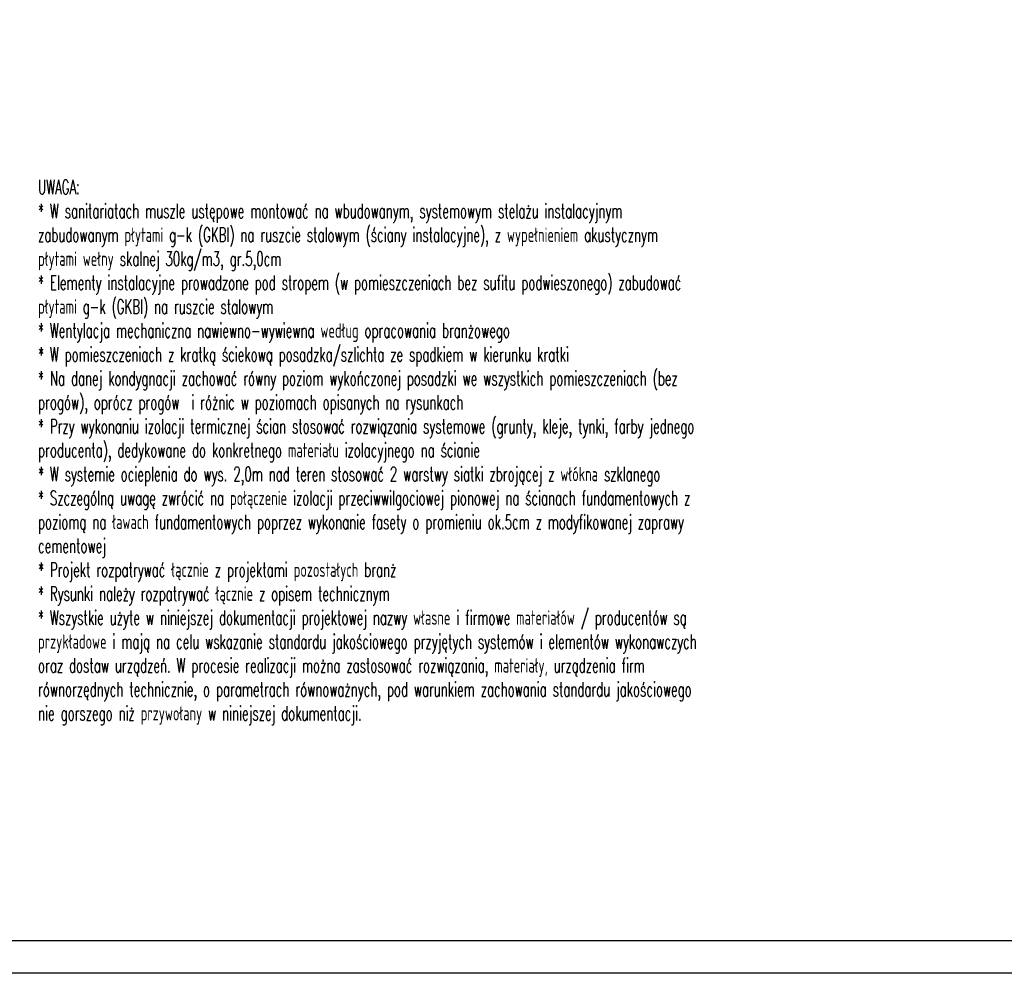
# Model space of a CAD drawing. Header units: millimetres. Extents: x 69081 to 158617, y -37521 to -9534.
# Tile 56 of 256: x 111361 to 112115, y -22438 to -21707. Entities that reach past the tile are written whole.
import ezdxf

# ---------------------------------------------------------------- set-up
doc = ezdxf.new("R2010")
doc.units = ezdxf.units.MM
doc.layers.add('BA_WIC', color=1, linetype='Continuous')
doc.layers.add('ramka', color=1, linetype='Continuous')
doc.styles.add('ROMANS', font='romans.shx', dxfattribs={"height": 1})

# ---------------------------------------------------------------- blocks, each defined once
blk = doc.blocks.new('*U2991')
for points in [[(0, 0), (0, 837), (900, 837), (900, 0)], [(30, 5), (30, 832), (895, 832), (895, 5)]]:
    blk.add_lwpolyline(points, close=True)

msp = doc.modelspace()

# ---------------------------------------------------------------- block references
at = {"layer": 'ramka', "ltscale": 0.01, "xscale": 5, "yscale": 5, "zscale": 5}
msp.add_blockref('*U2991', (110571.8456, -22437.8823), dxfattribs=at)

# ---------------------------------------------------------------- texts
at = {"layer": 'BA_WIC', "insert": (111374.7071, -21829.6597), "char_height": 11, "width": 548.225357, "attachment_point": 1, "style": 'ROMANS'}
msp.add_mtext('{\\W0.6;UWAGA:\\P* W sanitariatach muszle ustępowe montować na wbudowanym, systemowym stelażu instalacyjnym zabudowanym płytami g-k (GKBI) na ruszcie stalowym (ściany instalacyjne), z wypełnieniem akustycznym płytami wełny skalnej 30kg/m3, gr.5,0cm\\P* Elementy instalacyjne prowadzone pod stropem (w pomieszczeniach bez sufitu podwieszonego) zabudować płytami g-k (GKBI) na ruszcie stalowym\\P* Wentylacja mechaniczna nawiewno-wywiewna według opracowania branżowego\\P* W pomieszczeniach z kratką ściekową posadzka/szlichta ze spadkiem w kierunku kratki\\P* Na danej kondygnacji zachować równy poziom wykończonej posadzki we wszystkich pomieszczeniach (bez progów), oprócz progów  i różnic w poziomach opisanych na rysunkach\\P* Przy wykonaniu izolacji termicznej ścian stosować rozwiązania systemowe (grunty, kleje, tynki, farby jednego producenta), dedykowane do konkretnego materiału izolacyjnego na ścianie\\P* W systemie ocieplenia do wys. 2,0m nad teren stosować 2 warstwy siatki zbrojącej z włókna szklanego\\P* Szczególną uwagę zwrócić na połączenie izolacji przeciwwilgociowej pionowej na ścianach fundamentowych z poziomą na ławach fundamentowych poprzez wykonanie fasety o promieniu ok.5cm z modyfikowanej zaprawy cementowej\\P* Projekt rozpatrywać łącznie z projektami pozostałych branż\\P* Rysunki należy rozpatrywać łącznie z opisem technicznym\\P* Wszystkie użyte w niniejszej dokumentacji projektowej nazwy własne i firmowe materiałów / producentów są przykładowe i mają na celu wskazanie standardu jakościowego przyjętych systemów i elementów wykonawczych oraz dostaw urządzeń. W procesie realizacji można zastosować rozwiązania, materiały, urządzenia firm równorzędnych technicznie, o parametrach równoważnych, pod warunkiem zachowania standardu jakościowego nie gorszego niż przywołany w niniejszej dokumentacji.}', dxfattribs=at)

doc.saveas('drawing.dxf')
